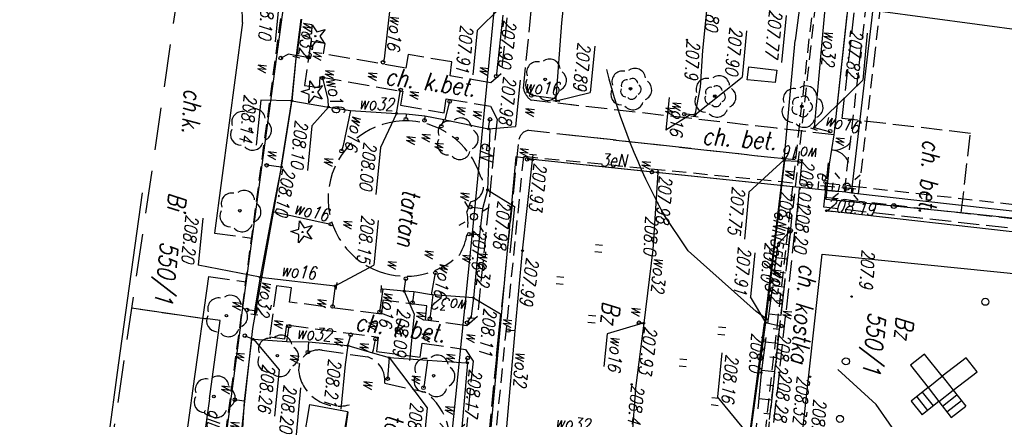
# Model space of a CAD drawing. Extents: x -110 to 11927435, y -6590197 to 5675008.
# Tile 7 of 71: x 11598300 to 11598369, y -1437197 to -1437169. Entities that reach past the tile are written whole.
import ezdxf
from ezdxf.enums import TextEntityAlignment as Align

# ---------------------------------------------------------------- set-up
doc = ezdxf.new("R2010")
doc.units = 0
doc.header["$PDMODE"] = 33
doc.header["$PDSIZE"] = 0.3
for name, pattern in [('1', [0]), ('BGT', [0]), ('BPB', [1.5, 1, -0.5]), ('BUD', [0]), ('KOC', [2, 1.5, -0.5]), ('KOJ', [0]), ('KOU', [1.5, 1, -0.5]), ('OSL', [2, 1, -1]), ('SCH', [0]), ('UBE', [1.5, 1, -0.5]), ('UPE', [0]), ('UPG', [0]), ('UPK', [0]), ('UPW', [0]), ('UXE', [1.5, 1, -0.5]), ('UXT', [1.5, 1, -0.5]), ('WRC', [0]), ('WSD', [3.5, 2.5, -1]), ('WSQ', [3.5, 2.5, -1])]:
    doc.linetypes.add(name, pattern=pattern)
doc.layers.get('0').update_dxf_attribs({"color": 250, "linetype": 'CONTINUOUS', "lineweight": 100})
doc.layers.add('_0', color=7, linetype='CONTINUOUS')
doc.layers.add('OBOP', color=7, linetype='CONTINUOUS', lineweight=13, true_color=0x0a0909)
doc.styles.add('K1_ACAD', font='romans.shx', dxfattribs={"width": 0.8, "oblique": 12})
doc.linetypes.add('BGS', pattern='A,3.75,[45,msgB.shx,S=0.625,R=0,X=0,Y=0],3.75', length=7.5)

# ---------------------------------------------------------------- blocks, each defined once
blk = doc.blocks.new('other_BUJ')
at = {"linetype": 'Continuous'}
blk.add_circle((0, 0), 0.25, dxfattribs=at)
blk = doc.blocks.new('other_WSU')
at = {"linetype": 'Continuous'}
blk.add_circle((0, 0), 0.045, dxfattribs=at)
blk = doc.blocks.new('other_WSP')
at = {"linetype": 'Continuous'}
blk.add_circle((0, 0), 0.045, dxfattribs=at)
blk = doc.blocks.new('other_SLS')
at = {"linetype": 'Continuous'}
blk.add_circle((0, 0), 0.25, dxfattribs=at)
blk = doc.blocks.new('other_LAT')
at = {"linetype": 'Continuous'}
for p, q in [((0, 0.75), (0, 1.25)), ((-1.25, 0), (-0.75, 0)), ((0.75, 0), (1.25, 0)), ((0, -0.75), (0, -1.25))]:
    blk.add_line(p, q, dxfattribs=at)
blk = doc.blocks.new('ARM')
at = {"linetype": 'Continuous'}
blk.add_circle((0, 0), 0.125, dxfattribs=at)
blk = doc.blocks.new('other_UGK')
at = {"linetype": 'Continuous'}
blk.add_circle((0, 0), 0.0625, dxfattribs=at)
blk = doc.blocks.new('other_USW')
at = {"linetype": 'Continuous'}
blk.add_line((0, -0.25), (0, 0.25), dxfattribs=at)
blk = doc.blocks.new('other_UGW')
at = {"linetype": 'Continuous'}
blk.add_circle((0, 0), 0.0625, dxfattribs=at)
blk = doc.blocks.new('other_BGB')
at = {"linetype": 'Continuous'}
for centre, start, end in [((-1.5, 0), 359.99955, 60), ((1.5, 0), 120, 180.00045)]:
    blk.add_arc(centre, 1.5, start, end, dxfattribs=at)
blk = doc.blocks.new('other_DLI')
at = {"linetype": 'Continuous'}
blk.add_circle((0, 0), 0.045, dxfattribs=at)
for centre, start, end in [((0, 0.375), 30.14012, 149.85988), ((-0.357, 0.116), 102.14447, 221.86002), ((0.357, 0.116), 318.13998, 77.85553), ((-0.22, -0.303), 174.14818, 293.85423), ((0.22, -0.303), 246.14577, 5.85182)]:
    blk.add_arc(centre, 0.375, start, end, dxfattribs=at)
blk = doc.blocks.new('other_TRA')
at = {"linetype": 'Continuous'}
for p, q in [((-2.75, 1.37695), (-2.75, 0.87695)), ((-2.25, 1.37695), (-2.25, 0.87695)), ((2.25, 1.37695), (2.25, 0.87695)), ((2.75, 1.37695), (2.75, 0.87695)), ((-0.25, -1.12305), (-0.25, -1.62305)), ((0.25, -1.12305), (0.25, -1.62305))]:
    blk.add_line(p, q, dxfattribs=at)
blk = doc.blocks.new('LAT')
at = {"linetype": 'Continuous'}
for p, q in [((0, 0.75), (0, 1.25)), ((-1.25, 0), (-0.75, 0)), ((0.75, 0), (1.25, 0)), ((0, -0.75), (0, -1.25))]:
    blk.add_line(p, q, dxfattribs=at)
blk = doc.blocks.new('SLS')
at = {"linetype": 'Continuous'}
blk.add_circle((0, 0), 0.25, dxfattribs=at)
blk = doc.blocks.new('UGK')
at = {"linetype": 'Continuous'}
blk.add_circle((0, 0), 0.0625, dxfattribs=at)
blk = doc.blocks.new('USW')
at = {"linetype": 'Continuous'}
blk.add_line((0, -0.25), (0, 0.25), dxfattribs=at)
blk = doc.blocks.new('UGW')
at = {"linetype": 'Continuous'}
blk.add_circle((0, 0), 0.0625, dxfattribs=at)
blk = doc.blocks.new('DLI')
at = {"layer": 'OBOP', "color": 0, "linetype": 'ByBlock', "lineweight": -2}
blk.add_circle((0, 0), 0.09, dxfattribs=at)
for centre, start, end in [((0, 0.75), 30.14713, 149.85287), ((-0.713, 0.232), 102.14713, 221.85287), ((0.713, 0.232), 318.14713, 77.85287), ((-0.441, -0.607), 174.14713, 293.85287), ((0.441, -0.607), 246.14713, 5.85287)]:
    blk.add_arc(centre, 0.75, start, end, dxfattribs=at)
blk = doc.blocks.new('DIG')
at = {"linetype": 'Continuous'}
for p, q in [((-0.78225, -0.26495), (-0.3012, 0.09375)), ((-0.3012, 0.09375), (-0.4937, 0.6621)), ((-0.4937, 0.6621), (-0.0039, 0.31545)), ((-0.0039, 0.31545), (0.4771, 0.67415)), ((0.4771, 0.67415), (0.2988, 0.1012)), ((0.2988, 0.1012), (0.7886, -0.24545)), ((-0.18225, -0.2575), (-0.78225, -0.26495)), ((0.01025, -0.82585), (-0.18225, -0.2575)), ((0.1886, -0.2529), (0.01025, -0.82585)), ((0.7886, -0.24545), (0.1886, -0.2529))]:
    blk.add_line(p, q, dxfattribs=at)
blk.add_circle((0, 0), 0.045, dxfattribs=at)
blk = doc.blocks.new('TRA')
at = {"linetype": 'Continuous'}
for p, q in [((-2.75, 1.37695), (-2.75, 0.87695)), ((-2.25, 1.37695), (-2.25, 0.87695)), ((2.25, 1.37695), (2.25, 0.87695)), ((2.75, 1.37695), (2.75, 0.87695)), ((-0.25, -1.12305), (-0.25, -1.62305)), ((0.25, -1.12305), (0.25, -1.62305))]:
    blk.add_line(p, q, dxfattribs=at)
blk = doc.blocks.new('mdcp Łuszczanowiece')
at = {"layer": '_0'}
for p in [(6591155.95, 5674730.72), (6591156.707, 5674751.321)]:
    blk.add_line(p, (6591159.66, 5674831.72), dxfattribs=at)
at = {"layer": '_0', "linetype": 'KOC'}
for p, q in [((6591172.224, 5674808.849), (6591171.627, 5674769.835)), ((6591172.224, 5674808.849), (6591171.627, 5674769.835)), ((6591165.442, 5674779.607), (6591165.282, 5674770.521)), ((6591165.442, 5674779.607), (6591165.282, 5674770.521)), ((6591171.071, 5674779.512), (6591165.442, 5674779.607)), ((6591165.282, 5674770.521), (6591146.732, 5674770.816)), ((6591165.282, 5674770.521), (6591146.732, 5674770.816)), ((6591166.472, 5674770.06), (6591166.413, 5674765.983)), ((6591166.472, 5674770.06), (6591166.413, 5674765.983)), ((6591171.627, 5674769.835), (6591168.492, 5674769.874)), ((6591171.627, 5674769.835), (6591168.492, 5674769.874)), ((6591168.471, 5674767.981), (6591171.574, 5674767.991)), ((6591168.471, 5674767.981), (6591171.574, 5674767.991)), ((6591168.483, 5674766.02), (6591168.471, 5674767.981)), ((6591168.483, 5674766.02), (6591168.471, 5674767.981)), ((6591171.574, 5674767.991), (6591195.72, 5674767.689)), ((6591171.574, 5674767.991), (6591195.72, 5674767.689)), ((6591166.413, 5674765.983), (6591166.129, 5674748.624)), ((6591166.413, 5674765.983), (6591166.173, 5674751.326)), ((6591168.251, 5674748.622), (6591168.483, 5674766.02)), ((6591168.287, 5674751.327), (6591168.483, 5674766.02)), ((6591165.365, 5674747.991), (6591154.504, 5674748.008)), ((6591184.825, 5674747.953), (6591168.957, 5674748.021)), ((6591205.886, 5674747.943), (6591184.825, 5674747.953)), ((6591154.513, 5674746.347), (6591164.473, 5674746.333)), ((6591164.473, 5674746.333), (6591165.192, 5674745.662)), ((6591166.818, 5674745.8), (6591167.686, 5674746.347)), ((6591167.686, 5674746.347), (6591181.67, 5674746.33)), ((6591181.67, 5674746.33), (6591182.379, 5674745.649)), ((6591184.048, 5674745.709), (6591184.814, 5674746.321)), ((6591184.814, 5674746.321), (6591195.835, 5674746.311)), ((6591165.192, 5674745.662), (6591164.973, 5674742.76)), ((6591166.6, 5674742.648), (6591166.818, 5674745.8)), ((6591182.379, 5674745.649), (6591182.272, 5674742.721)), ((6591183.907, 5674742.64), (6591184.048, 5674745.709)), ((6591173.66, 5674745.05), (6591174.39, 5674744.87)), ((6591186.97, 5674740.29), (6591187.3, 5674743.1)), ((6591163.981, 5674742.798), (6591163.761, 5674739.676)), ((6591164.973, 5674742.76), (6591163.981, 5674742.798)), ((6591167.603, 5674742.599), (6591166.6, 5674742.648)), ((6591167.373, 5674739.487), (6591167.603, 5674742.599)), ((6591181.261, 5674742.709), (6591181.152, 5674739.592)), ((6591182.272, 5674742.721), (6591181.261, 5674742.709)), ((6591184.9, 5674742.591), (6591183.907, 5674742.64)), ((6591184.799, 5674739.494), (6591184.9, 5674742.591)), ((6591163.761, 5674739.676), (6591164.735, 5674739.607)), ((6591164.735, 5674739.607), (6591164.29, 5674733.732)), ((6591165.934, 5674733.671), (6591166.379, 5674739.555)), ((6591166.379, 5674739.555), (6591167.373, 5674739.487)), ((6591181.152, 5674739.592), (6591182.162, 5674739.594)), ((6591182.162, 5674739.594), (6591181.935, 5674733.068)), ((6591183.558, 5674733.035), (6591183.788, 5674739.511)), ((6591183.788, 5674739.511), (6591184.799, 5674739.494)), ((6591185.09, 5674735.67), (6591185.25, 5674738.93)), ((6591192.76, 5674737.75), (6591188.73, 5674737.95)), ((6591163.548, 5674733.781), (6591163.51, 5674732.769)), ((6591164.29, 5674733.732), (6591163.548, 5674733.781)), ((6591166.691, 5674733.703), (6591165.934, 5674733.671)), ((6591166.639, 5674732.629), (6591166.691, 5674733.703)), ((6591163.51, 5674732.769), (6591166.639, 5674732.629)), ((6591180.933, 5674733.096), (6591180.888, 5674732.033)), ((6591181.935, 5674733.068), (6591180.933, 5674733.096)), ((6591184.542, 5674732.976), (6591183.558, 5674733.035)), ((6591184.517, 5674731.904), (6591184.542, 5674732.976)), ((6591180.888, 5674732.033), (6591184.517, 5674731.904)), ((6591177.612, 5674727.325), (6591177.71, 5674729.993)), ((6591180.7, 5674727.211), (6591180.801, 5674729.888))]:
    blk.add_line(p, q, dxfattribs=at)
at = {"layer": '_0', "linetype": 'UPK'}
blk.add_line((6591172.453, 5674808.869), (6591171.858, 5674770.045), dxfattribs=at)
blk.add_line((6591172.453, 5674808.869), (6591171.858, 5674770.045), dxfattribs=at)
at = {"layer": '_0', "linetype": 'KOJ'}
for p, q in [((6591174.941, 5674770.044), (6591175.058, 5674806.896)), ((6591174.941, 5674770.044), (6591175.058, 5674806.896)), ((6591193.588, 5674769.832), (6591174.941, 5674770.044)), ((6591193.588, 5674769.832), (6591174.941, 5674770.044)), ((6591162.648, 5674727.842), (6591177.612, 5674727.325)), ((6591180.7, 5674727.211), (6591188.664, 5674726.87)), ((6591188.664, 5674726.87), (6591198.672, 5674726.484))]:
    blk.add_line(p, q, dxfattribs=at)
at = {"layer": '_0', "linetype": 'UPE'}
for p, q in [((6591170.99, 5674806.055), (6591170.448, 5674771.688)), ((6591170.448, 5674771.688), (6591142.179, 5674772.218)), ((6591170.426, 5674771.256), (6591170.024, 5674771.3)), ((6591170.426, 5674771.256), (6591170.417, 5674769.794)), ((6591170.426, 5674771.256), (6591170.417, 5674769.794)), ((6591170.448, 5674771.688), (6591170.426, 5674771.256)), ((6591170.417, 5674769.794), (6591169.856, 5674769.801)), ((6591170.417, 5674769.794), (6591169.856, 5674769.801)), ((6591170.417, 5674769.794), (6591170.284, 5674749.548)), ((6591170.417, 5674769.794), (6591170.296, 5674751.328)), ((6591170.284, 5674749.548), (6591170.193, 5674747.913)), ((6591170.193, 5674747.913), (6591204.388, 5674748.11)), ((6591156.235, 5674745.388), (6591174.682, 5674745.398)), ((6591174.682, 5674745.398), (6591190.241, 5674745.327))]:
    blk.add_line(p, q, dxfattribs=at)
at = {"layer": '_0', "linetype": 'BGT'}
for p, q in [((6591171.114, 5674783.978), (6591171.071, 5674779.512)), ((6591171.071, 5674779.512), (6591171.066, 5674774.737)), ((6591171.066, 5674774.737), (6591171.061, 5674769.962)), ((6591166.472, 5674770.06), (6591157.976, 5674770.165)), ((6591168.568, 5674769.957), (6591166.472, 5674770.06)), ((6591171.061, 5674769.962), (6591168.568, 5674769.957))]:
    blk.add_line(p, q, dxfattribs=at)
at = {"layer": '_0', "linetype": 'UBE'}
for p, q in [((6591169.948, 5674771.696), (6591170.128, 5674783.151)), ((6591170.948, 5674771.68), (6591171.128, 5674783.136)), ((6591161.034, 5674772.364), (6591151.611, 5674772.541)), ((6591170.457, 5674772.188), (6591161.034, 5674772.364)), ((6591161.016, 5674771.364), (6591151.593, 5674771.541)), ((6591170.438, 5674771.188), (6591161.016, 5674771.364)), ((6591169.917, 5674769.797), (6591169.926, 5674771.259)), ((6591169.927, 5674771.282), (6591169.949, 5674771.713)), ((6591170.479, 5674771.753), (6591170.077, 5674771.797)), ((6591170.917, 5674769.791), (6591170.926, 5674771.253)), ((6591170.925, 5674771.231), (6591170.947, 5674771.662)), ((6591170.372, 5674770.759), (6591169.97, 5674770.802)), ((6591169.862, 5674770.301), (6591170.423, 5674770.294)), ((6591169.85, 5674769.301), (6591170.411, 5674769.294))]:
    blk.add_line(p, q, dxfattribs=at)
at = {"layer": '_0', "linetype": 'BUD'}
for p, q in [((6591182.119, 5674781.715), (6591181.215, 5674780.847)), ((6591183.576, 5674780.165), (6591182.119, 5674781.715)), ((6591181.215, 5674780.847), (6591182.662, 5674779.286)), ((6591182.662, 5674779.286), (6591183.576, 5674780.165)), ((6591184.455, 5674779.241), (6591183.576, 5674780.165)), ((6591182.662, 5674779.286), (6591181.238, 5674777.905)), ((6591183.56, 5674778.392), (6591182.662, 5674779.286)), ((6591183.56, 5674778.392), (6591184.455, 5674779.241)), ((6591182.107, 5674777), (6591183.56, 5674778.392)), ((6591181.238, 5674777.905), (6591182.107, 5674777)), ((6591162.3, 5674763.62), (6591162.33, 5674765.6)), ((6591162.3, 5674763.62), (6591162.33, 5674765.6)), ((6591162.33, 5674765.6), (6591163.22, 5674765.59)), ((6591162.33, 5674765.6), (6591163.22, 5674765.59)), ((6591163.22, 5674765.59), (6591163.21, 5674763.61)), ((6591163.22, 5674765.59), (6591163.21, 5674763.61)), ((6591163.21, 5674763.61), (6591162.3, 5674763.62)), ((6591163.21, 5674763.61), (6591162.3, 5674763.62))]:
    blk.add_line(p, q, dxfattribs=at)
at = {"layer": '_0', "linetype": 'SCH'}
for p, q in [((6591183.576, 5674780.165), (6591184.608, 5674781.146)), ((6591185.504, 5674780.204), (6591184.608, 5674781.146)), ((6591184.779, 5674779.514), (6591183.883, 5674780.457)), ((6591185.142, 5674779.859), (6591184.245, 5674780.802)), ((6591184.472, 5674779.222), (6591185.504, 5674780.204)), ((6591183.935, 5674778.005), (6591184.82, 5674778.863)), ((6591184.445, 5674779.25), (6591185.516, 5674778.145)), ((6591183.56, 5674778.392), (6591184.631, 5674777.287)), ((6591184.283, 5674777.646), (6591185.168, 5674778.504)), ((6591184.631, 5674777.287), (6591185.516, 5674778.145))]:
    blk.add_line(p, q, dxfattribs=at)
at = {"layer": '_0', "linetype": 'BGS'}
for p, q in [((6591171.071, 5674779.512), (6591171.061, 5674769.962)), ((6591166.472, 5674770.06), (6591140.985, 5674770.376)), ((6591168.568, 5674769.957), (6591166.472, 5674770.06)), ((6591171.061, 5674769.962), (6591168.568, 5674769.957)), ((6591183.695, 5674729.778), (6591156.385, 5674730.8)), ((6591183.695, 5674729.778), (6591208.91, 5674728.99))]:
    blk.add_line(p, q, dxfattribs=at)
at = {"layer": '_0', "linetype": 'WRC'}
for p, q in [((6591189.498, 5674778.643), (6591185.108, 5674774.852)), ((6591185.108, 5674774.852), (6591182.907, 5674771.926)), ((6591179.922, 5674766.724), (6591179.408, 5674765.829)), ((6591179.408, 5674765.829), (6591175.618, 5674760.638)), ((6591175.618, 5674760.638), (6591173.167, 5674758.628))]:
    blk.add_line(p, q, dxfattribs=at)
at = {"layer": '_0', "linetype": 'UXE'}
for p, q in [((6591170.109, 5674748.47), (6591170.125, 5674771.994)), ((6591138.925, 5674767.938), (6591204.395, 5674767.041)), ((6591138.925, 5674767.938), (6591204.395, 5674767.041)), ((6591204.146, 5674748.39), (6591170.109, 5674748.47))]:
    blk.add_line(p, q, dxfattribs=at)
at = {"layer": '_0', "linetype": 'Continuous'}
for p, q in [((6591159.125, 5674771.698), (6591162.447, 5674771.698)), ((6591166.09, 5674768.63), (6591162.447, 5674771.698)), ((6591166.09, 5674768.63), (6591162.447, 5674771.698)), ((6591168.58, 5674766.74), (6591171.085, 5674764.494)), ((6591168.58, 5674766.74), (6591171.085, 5674764.494)), ((6591180.12, 5674766.56), (6591178.416, 5674765.329)), ((6591180.12, 5674766.56), (6591178.416, 5674765.329)), ((6591188.55, 5674766.61), (6591185.663, 5674763.698)), ((6591188.55, 5674766.61), (6591185.663, 5674763.698)), ((6591158.433, 5674765.886), (6591161.756, 5674765.886)), ((6591158.433, 5674765.886), (6591161.756, 5674765.886)), ((6591175.289, 5674765.329), (6591178.416, 5674765.329)), ((6591175.289, 5674765.329), (6591178.416, 5674765.329)), ((6591171.085, 5674764.494), (6591174.407, 5674764.494)), ((6591171.085, 5674764.494), (6591174.407, 5674764.494)), ((6591182.537, 5674763.698), (6591185.663, 5674763.698)), ((6591182.537, 5674763.698), (6591185.663, 5674763.698)), ((6591159.779, 5674763.222), (6591163.069, 5674763.222)), ((6591159.779, 5674763.222), (6591163.069, 5674763.222)), ((6591166.03, 5674760.18), (6591163.069, 5674763.222)), ((6591166.03, 5674760.18), (6591163.069, 5674763.222)), ((6591166.052, 5674759.851), (6591167.315, 5674758.246)), ((6591166.052, 5674759.851), (6591167.315, 5674758.246)), ((6591165.002, 5674758.246), (6591167.315, 5674758.246)), ((6591165.002, 5674758.246), (6591167.315, 5674758.246)), ((6591181.019, 5674757.886), (6591181.993, 5674755.522)), ((6591181.019, 5674757.886), (6591181.993, 5674755.522)), ((6591181.993, 5674755.522), (6591184.306, 5674755.522)), ((6591181.993, 5674755.522), (6591184.306, 5674755.522)), ((6591161.902, 5674752.692), (6591165.191, 5674752.692)), ((6591165.99, 5674750.37), (6591165.191, 5674752.692)), ((6591164.783, 5674747.699), (6591168.073, 5674747.699)), ((6591168.43, 5674745.81), (6591168.073, 5674747.699)), ((6591172.71, 5674746.17), (6591173.685, 5674748.165)), ((6591173.685, 5674748.165), (6591176.974, 5674748.165)), ((6591180.37, 5674745.91), (6591181.313, 5674747.916)), ((6591181.313, 5674747.916), (6591184.309, 5674747.916)), ((6591159.85, 5674745.79), (6591161.61, 5674744.346)), ((6591161.61, 5674744.346), (6591164.736, 5674744.346)), ((6591185.15, 5674740.43), (6591188.417, 5674743.434)), ((6591188.417, 5674743.434), (6591191.577, 5674743.434)), ((6591180.39, 5674741.01), (6591181.924, 5674741.871)), ((6591181.924, 5674741.871), (6591185.214, 5674741.871)), ((6591167.97, 5674739.27), (6591170.481, 5674738.376)), ((6591175.612, 5674738.722), (6591178.771, 5674738.722)), ((6591180.49, 5674736.15), (6591178.771, 5674738.722)), ((6591170.481, 5674738.376), (6591173.804, 5674738.376)), ((6591184.59, 5674737.44), (6591185.927, 5674737.387)), ((6591185.927, 5674737.387), (6591189.087, 5674737.387)), ((6591167.99, 5674734.45), (6591169.425, 5674733.416)), ((6591187.884, 5674734.429), (6591191.206, 5674734.429)), ((6591169.425, 5674733.416), (6591172.585, 5674733.416)), ((6591184.79, 5674730.78), (6591186.754, 5674732.787)), ((6591186.754, 5674732.787), (6591190.044, 5674732.787)), ((6591167.8, 5674731.85), (6591167.966, 5674729.657)), ((6591180.4, 5674730.84), (6591179.966, 5674726.405)), ((6591160.614, 5674730.268), (6591163.774, 5674730.268)), ((6591167.966, 5674729.657), (6591171.158, 5674729.657)), ((6591176.643, 5674726.405), (6591179.966, 5674726.405))]:
    blk.add_line(p, q, dxfattribs=at)
at = {"layer": '_0', "linetype": 'OSL'}
for p, q in [((6591170.417, 5674769.794), (6591170.426, 5674771.256)), ((6591169.856, 5674769.801), (6591170.417, 5674769.794)), ((6591183.685, 5674727.217), (6591183.525, 5674723.636)), ((6591183.525, 5674723.636), (6591183.453, 5674722.034))]:
    blk.add_line(p, q, dxfattribs=at)
at = {"layer": '_0', "linetype": 'UPW'}
for p, q in [((6591166.09, 5674768.63), (6591166.28, 5674769.7)), ((6591166.09, 5674768.63), (6591166.28, 5674769.7)), ((6591166.28, 5674769.7), (6591166.25, 5674769.77)), ((6591166.28, 5674769.7), (6591166.25, 5674769.77)), ((6591156.23, 5674768.55), (6591166.09, 5674768.63)), ((6591156.23, 5674768.55), (6591166.09, 5674768.63)), ((6591166.09, 5674768.63), (6591166.21, 5674768.6)), ((6591166.09, 5674768.63), (6591166.21, 5674768.6)), ((6591168.58, 5674767.67), (6591168.58, 5674767.83)), ((6591168.58, 5674767.67), (6591168.58, 5674767.83)), ((6591168.61, 5674766.79), (6591168.58, 5674767.67)), ((6591168.61, 5674766.79), (6591168.58, 5674767.67)), ((6591180.12, 5674766.56), (6591180.25, 5674767.56)), ((6591180.12, 5674766.56), (6591180.25, 5674767.56)), ((6591180.25, 5674767.56), (6591180.25, 5674767.68)), ((6591180.25, 5674767.56), (6591180.25, 5674767.68)), ((6591153.36, 5674766.91), (6591160.14, 5674766.7)), ((6591153.36, 5674766.91), (6591160.14, 5674766.7)), ((6591168.58, 5674766.74), (6591160.14, 5674766.7)), ((6591168.58, 5674766.74), (6591160.14, 5674766.7)), ((6591168.61, 5674766.79), (6591168.5, 5674766.83)), ((6591168.61, 5674766.79), (6591168.5, 5674766.83)), ((6591168.58, 5674766.74), (6591180.16, 5674766.49)), ((6591168.58, 5674766.74), (6591180.16, 5674766.49)), ((6591180.12, 5674766.56), (6591168.61, 5674766.79)), ((6591180.12, 5674766.56), (6591168.61, 5674766.79)), ((6591188.79, 5674766.23), (6591180.12, 5674766.56)), ((6591188.79, 5674766.23), (6591180.12, 5674766.56)), ((6591189.27, 5674766.16), (6591180.16, 5674766.49)), ((6591189.27, 5674766.16), (6591180.16, 5674766.49)), ((6591156.65, 5674760.29), (6591161.46, 5674760.27)), ((6591156.65, 5674760.29), (6591161.46, 5674760.27)), ((6591161.46, 5674760.27), (6591164.06, 5674760.36)), ((6591161.46, 5674760.27), (6591164.06, 5674760.36)), ((6591164.06, 5674760.36), (6591166.03, 5674760.18)), ((6591164.06, 5674760.36), (6591166.03, 5674760.18)), ((6591166.03, 5674760.18), (6591166.14, 5674760.16)), ((6591166.03, 5674760.18), (6591166.06, 5674759.43)), ((6591166.03, 5674760.18), (6591166.14, 5674760.16)), ((6591166.03, 5674760.18), (6591166.06, 5674759.43)), ((6591170.32, 5674757.97), (6591175.75, 5674758.16)), ((6591170.32, 5674757.97), (6591175.75, 5674758.16)), ((6591175.75, 5674758.16), (6591181, 5674758.02)), ((6591175.75, 5674758.16), (6591181, 5674758.02)), ((6591170.12, 5674757.96), (6591170.32, 5674757.97)), ((6591170.12, 5674757.96), (6591170.32, 5674757.97)), ((6591170.32, 5674757.97), (6591170.34, 5674757.56)), ((6591170.32, 5674757.97), (6591170.34, 5674757.56)), ((6591181, 5674758.02), (6591180.99, 5674757.68)), ((6591181, 5674758.02), (6591180.99, 5674757.68)), ((6591181, 5674758.02), (6591185.6, 5674757.88)), ((6591181, 5674758.02), (6591185.6, 5674757.88)), ((6591185.6, 5674757.88), (6591189.15, 5674757.97)), ((6591185.6, 5674757.88), (6591189.15, 5674757.97)), ((6591156.17, 5674750.24), (6591160.5, 5674750.21)), ((6591160.5, 5674750.21), (6591165.85, 5674750.33)), ((6591165.85, 5674750.33), (6591165.8, 5674748.77)), ((6591165.85, 5674750.33), (6591165.99, 5674750.37)), ((6591170.31, 5674749.12), (6591169.91, 5674749.11)), ((6591170.31, 5674749.12), (6591170.3, 5674748.73)), ((6591176.74, 5674749.03), (6591170.31, 5674749.12)), ((6591182.4, 5674749.06), (6591176.74, 5674749.03)), ((6591189.2, 5674749.15), (6591182.4, 5674749.06)), ((6591182.4, 5674749.06), (6591182.43, 5674748.6)), ((6591165.8, 5674748.77), (6591165.79, 5674748.59)), ((6591160.36, 5674746.03), (6591164.51, 5674746)), ((6591164.51, 5674746), (6591164.68, 5674745.99)), ((6591168.43, 5674745.81), (6591167.75, 5674745.85)), ((6591168.1, 5674742.72), (6591168.43, 5674745.81)), ((6591168.43, 5674745.81), (6591168.44, 5674745.91)), ((6591168.44, 5674745.91), (6591172.71, 5674746.17)), ((6591172.71, 5674746.17), (6591174.07, 5674745.94)), ((6591174.07, 5674745.94), (6591174.03, 5674745.09)), ((6591174.07, 5674745.94), (6591175.93, 5674745.92)), ((6591175.93, 5674745.92), (6591175.94, 5674745.19)), ((6591175.93, 5674745.92), (6591180.37, 5674745.91)), ((6591180.37, 5674745.91), (6591180.44, 5674743.06)), ((6591180.37, 5674745.91), (6591181.68, 5674745.89)), ((6591181.68, 5674745.89), (6591181.81, 5674745.89)), ((6591181.68, 5674745.89), (6591182.16, 5674745.64)), ((6591184.98, 5674745.85), (6591184.64, 5674745.92)), ((6591184.98, 5674745.95), (6591189.56, 5674746)), ((6591184.98, 5674745.85), (6591184.98, 5674745.95)), ((6591185.06, 5674743.13), (6591184.98, 5674745.85)), ((6591168.1, 5674742.72), (6591166.77, 5674742.91)), ((6591180.45, 5674742.96), (6591178.89, 5674743.08)), ((6591180.45, 5674742.96), (6591180.37, 5674741.69)), ((6591180.44, 5674743.06), (6591180.45, 5674742.96)), ((6591180.44, 5674743.06), (6591182.14, 5674743)), ((6591185.15, 5674740.43), (6591185.06, 5674743.13)), ((6591185.06, 5674743.13), (6591186.82, 5674743.07)), ((6591186.82, 5674743.07), (6591187.03, 5674743.03)), ((6591167.94, 5674741.27), (6591168.07, 5674742.62)), ((6591168.07, 5674742.62), (6591168.1, 5674742.72)), ((6591168.07, 5674742.62), (6591168.56, 5674742.49)), ((6591180.37, 5674741.69), (6591181.14, 5674741.68)), ((6591180.37, 5674741.69), (6591180.39, 5674741.01)), ((6591167.94, 5674739.95), (6591167.94, 5674741.27)), ((6591167.94, 5674741.27), (6591168.27, 5674741.27)), ((6591180.39, 5674741.01), (6591179.5, 5674741.05)), ((6591180.39, 5674741.01), (6591180.4, 5674739.5)), ((6591184.92, 5674739.22), (6591185.15, 5674740.43)), ((6591185.15, 5674740.43), (6591186.64, 5674740.46)), ((6591167.97, 5674739.27), (6591166.3, 5674739.39)), ((6591167.94, 5674739.95), (6591168.31, 5674739.96)), ((6591167.97, 5674739.27), (6591167.94, 5674739.95)), ((6591180.4, 5674739.5), (6591180.4, 5674739.38)), ((6591180.4, 5674739.5), (6591182.02, 5674739.43)), ((6591168.08, 5674736.03), (6591167.97, 5674739.27)), ((6591184.71, 5674739.28), (6591183.95, 5674739.34)), ((6591184.59, 5674737.44), (6591184.92, 5674739.22)), ((6591184.92, 5674739.22), (6591184.71, 5674739.28)), ((6591160.23, 5674738.09), (6591164.24, 5674738.02)), ((6591164.24, 5674738.02), (6591164.48, 5674737.97)), ((6591184.59, 5674737.44), (6591183.81, 5674737.57)), ((6591184.6, 5674734.66), (6591184.59, 5674737.44)), ((6591167.99, 5674734.45), (6591168.08, 5674736.03)), ((6591168.08, 5674736.03), (6591170.58, 5674735.75)), ((6591180.4, 5674730.84), (6591180.49, 5674736.15)), ((6591180.49, 5674736.15), (6591180.49, 5674736.25)), ((6591180.49, 5674736.15), (6591181.95, 5674736.11)), ((6591170.58, 5674735.75), (6591170.99, 5674735.67)), ((6591176.1, 5674734.64), (6591176.19, 5674735.41)), ((6591175.71, 5674731.25), (6591176.1, 5674734.64)), ((6591184.6, 5674734.66), (6591185.32, 5674734.69)), ((6591184.73, 5674733.15), (6591184.6, 5674734.66)), ((6591167.46, 5674734.37), (6591165.99, 5674733.85)), ((6591167.99, 5674734.45), (6591167.46, 5674734.37)), ((6591167.8, 5674731.85), (6591167.99, 5674734.45)), ((6591184.73, 5674733.15), (6591183.63, 5674733.2)), ((6591184.79, 5674730.78), (6591184.73, 5674733.15)), ((6591164.56, 5674731.88), (6591164.64, 5674732.73)), ((6591162.01, 5674731.97), (6591164.56, 5674731.88)), ((6591164.79, 5674731.85), (6591162.02, 5674731.93)), ((6591162.03, 5674731.91), (6591164.81, 5674731.83)), ((6591164.56, 5674731.88), (6591164.62, 5674731.88)), ((6591164.62, 5674731.88), (6591164.56, 5674731.29)), ((6591164.62, 5674731.88), (6591164.7, 5674731.86)), ((6591168.05, 5674731.85), (6591164.79, 5674731.85)), ((6591164.81, 5674731.83), (6591167.8, 5674731.85)), ((6591168.05, 5674731.85), (6591167.8, 5674731.85)), ((6591172.53, 5674731.54), (6591167.8, 5674731.85)), ((6591172.52, 5674731.57), (6591168.05, 5674731.85)), ((6591164.56, 5674731.29), (6591164.88, 5674730.77)), ((6591172.53, 5674731.54), (6591172.5, 5674730.52)), ((6591175.63, 5674731.34), (6591172.52, 5674731.57)), ((6591172.53, 5674731.54), (6591175.71, 5674731.25)), ((6591184.03, 5674730.66), (6591175.63, 5674731.34)), ((6591175.71, 5674731.25), (6591180.4, 5674730.84)), ((6591180.4, 5674730.84), (6591182.78, 5674730.66)), ((6591182.78, 5674730.66), (6591183.04, 5674730.68)), ((6591182.78, 5674730.66), (6591182.78, 5674730.14)), ((6591189.22, 5674730.6), (6591184.03, 5674730.66)), ((6591184.6, 5674730.16), (6591184.79, 5674730.78)), ((6591184.79, 5674730.78), (6591184.82, 5674730.66)), ((6591184.82, 5674730.66), (6591189.19, 5674730.56)), ((6591189.19, 5674730.56), (6591189.16, 5674729.9)), ((6591189.19, 5674730.56), (6591191.87, 5674730.66)), ((6591191.72, 5674730.59), (6591189.22, 5674730.6))]:
    blk.add_line(p, q, dxfattribs=at)
at = {"layer": '_0', "linetype": 'UXT'}
blk.add_line((6591204.877, 5674767.251), (6591139.127, 5674768.136), dxfattribs=at)
blk.add_line((6591204.877, 5674767.251), (6591139.127, 5674768.136), dxfattribs=at)
at = {"layer": '_0', "linetype": 'WSQ'}
for p, q in [((6591173.51, 5674767.66), (6591183.55, 5674767.52)), ((6591183.55, 5674767.52), (6591195.94, 5674767.43))]:
    blk.add_line(p, q, dxfattribs=at)
at = {"layer": '_0', "linetype": '1'}
for p, q in [((6591173.51, 5674767.66), (6591174.48, 5674766.89)), ((6591174.51, 5674767.646), (6591174.505, 5674767.268)), ((6591175.51, 5674767.632), (6591175.499, 5674766.859)), ((6591176.51, 5674767.618), (6591176.504, 5674767.223)), ((6591177.51, 5674767.604), (6591177.498, 5674766.798)), ((6591178.51, 5674767.59), (6591178.504, 5674767.179)), ((6591179.509, 5674767.576), (6591179.498, 5674766.737)), ((6591180.509, 5674767.562), (6591180.503, 5674767.134)), ((6591181.509, 5674767.548), (6591181.497, 5674766.676)), ((6591182.509, 5674767.535), (6591182.503, 5674767.09)), ((6591183.509, 5674767.521), (6591183.496, 5674766.615)), ((6591184.509, 5674767.513), (6591184.506, 5674767.063)), ((6591185.509, 5674767.506), (6591185.503, 5674766.617)), ((6591186.509, 5674767.499), (6591186.506, 5674767.06)), ((6591188.98, 5674735.19), (6591189.21, 5674737.86)), ((6591189.21, 5674737.86), (6591193.47, 5674737.61)), ((6591193.3, 5674734.87), (6591188.98, 5674735.19)), ((6591175.29, 5674721.98), (6591187.53, 5674721.49)), ((6591187.53, 5674721.49), (6591199.22, 5674721.04))]:
    blk.add_line(p, q, dxfattribs=at)
at = {"layer": '_0', "linetype": 'WSD'}
for p, q in [((6591183.66, 5674766.61), (6591174.48, 5674766.89)), ((6591196.72, 5674766.66), (6591183.66, 5674766.61))]:
    blk.add_line(p, q, dxfattribs=at)
at = {"layer": '_0', "linetype": 'KOU'}
blk.add_line((6591209.59, 5674728.87), (6591155.95, 5674730.72), dxfattribs=at)
at = {"layer": '_0', "linetype": 'UPG'}
for p, q in [((6591183.705, 5674728.327), (6591183.682, 5674727.445)), ((6591189.281, 5674728.109), (6591183.705, 5674728.327)), ((6591189.281, 5674728.109), (6591192.272, 5674727.993)), ((6591183.685, 5674727.217), (6591183.519, 5674723.504)), ((6591183.682, 5674727.445), (6591183.685, 5674727.217)), ((6591183.519, 5674723.504), (6591183.453, 5674722.034))]:
    blk.add_line(p, q, dxfattribs=at)
at = {"layer": '_0', "linetype": 'BPB', "ltscale": 3}
blk.add_lwpolyline([(6591165.185, 5674987.457), (6591158.691, 5674859.807), (6591109.553, 5674863.045), (6591110.755, 5674725.53), (6591237.72, 5674719.424), (6591252.958, 5674983.187)], close=True, dxfattribs=at)
at = {"layer": '_0', "linetype": 'BGT'}
blk.add_circle((6591171.066, 5674774.737), 0.17, dxfattribs=at)
at = {"layer": '_0', "linetype": '1'}
blk.add_arc((6591148.166, 5674795.55), 44.59, 290.0623, 304.10271, dxfattribs=at)
at = {"layer": '_0', "linetype": 'KOC'}
for centre, radius, start, end in [((6591165.008, 5674749.2), 1.26, 286.43376, 332.79051), ((6591169.05, 5674748.845), 0.829, 195.573, 263.58524), ((6591172.572, 5674744.743), 1.131, 15.73251, 133.0287), ((6591173.925, 5674740.481), 5.515, 112.66124, 187.72207), ((6591175.626, 5674740.653), 4.394, 65.76136, 106.33533), ((6591190.922, 5674741.117), 4.13, 66.02746, 151.29588), ((6591173.894, 5674740.502), 5.458, 345.5532, 49.62705), ((6591186.947, 5674738.552), 1.738, 89.23382, 167.43286), ((6591173.879, 5674740.502), 5.473, 188.00039, 345.59258), ((6591186.077, 5674736.936), 2.84, 283.90898, 20.9127), ((6591186.511, 5674735.581), 1.423, 176.42961, 280.09072)]:
    blk.add_arc(centre, radius, start, end, dxfattribs=at)
at = {"layer": '_0', "linetype": 'KOJ'}
blk.add_arc((6591162.87, 5674722.522), 5.325, 92.38823, 171.84385, dxfattribs=at)
at = {"layer": '_0', "linetype": '1'}
blk.add_point((6591173.51, 5674767.66), dxfattribs=at)
at = {"layer": '_0'}
for name, p, rotation in [('other_BUJ', (6591177.151, 5674781.808), 2.394654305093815), ('other_LAT', (6591170.024, 5674771.3), 315.2975115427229), ('LAT', (6591170.024, 5674771.3), 315.2975115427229), ('other_BUJ', (6591182.288, 5674772.443), 2.394162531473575), ('other_BUJ', (6591186.362, 5674772.423), 2.394381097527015), ('other_WSP', (6591177.705, 5674772.401), 2.393971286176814), ('other_BGB', (6591167.556, 5674770.007), 359.4479596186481), ('other_SLS', (6591170.024, 5674771.3), 2.393670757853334), ('ARM', (6591169.856, 5674769.801), 2.393534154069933), ('ARM', (6591169.856, 5674769.801), 2.393534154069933), ('other_UGK', (6591171.858, 5674770.045), 2.393588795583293), ('UGK', (6591171.858, 5674770.045), 2.393588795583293), ('other_USW', (6591166.21, 5674768.6), 347.0712450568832), ('USW', (6591166.21, 5674768.6), 347.0712450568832), ('other_USW', (6591166.14, 5674760.16), 356.6207391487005), ('USW', (6591166.14, 5674760.16), 356.6207391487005), ('other_WSP', (6591160.825, 5674759.113), 2.392632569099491), ('other_USW', (6591170.12, 5674757.96), 1.692756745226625), ('USW', (6591170.12, 5674757.96), 1.692756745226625), ('other_WSP', (6591173.167, 5674758.628), 2.392605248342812), ('other_WSP', (6591185.372, 5674757.593), 2.393042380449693), ('USW', (6591165.99, 5674750.37), 0.03654515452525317), ('USW', (6591169.91, 5674749.11), 0.5465143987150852), ('LAT', (6591174.682, 5674745.398), 306.1057776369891), ('LAT', (6591190.241, 5674745.327), 317.1339103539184), ('SLS', (6591174.682, 5674745.398), 2.391485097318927), ('USW', (6591181.81, 5674745.89), 0.7991221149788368), ('DLI', (6591169.319, 5674743.672), 2.391348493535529), ('DLI', (6591186.116, 5674743.663), 2.391922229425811), ('USW', (6591180.4, 5674739.38), 270.9224828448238), ('USW', (6591180.49, 5674736.25), 88.31220493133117), ('DIG', (6591167.043, 5674733.257), 2.390829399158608), ('DIG', (6591176.933, 5674733.489), 2.390802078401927), ('DLI', (6591185.78, 5674732.577), 2.39121188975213), ('DIG', (6591163.108, 5674733.042), 2.390938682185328), ('USW', (6591164.7, 5674731.86), 353.6598077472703), ('USW', (6591183.04, 5674730.68), 358.0841411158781)]:
    blk.add_blockref(name, p, dxfattribs=dict(at, rotation=rotation))
at = {"layer": '_0', "color": 253}
for name, p, rotation in [('other_BUJ', (6591177.151, 5674781.808), 2.394654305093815), ('other_LAT', (6591170.024, 5674771.3), 315.2975115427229), ('other_BUJ', (6591182.288, 5674772.443), 2.394162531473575), ('other_BUJ', (6591186.362, 5674772.423), 2.394381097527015), ('other_WSP', (6591177.705, 5674772.401), 2.393971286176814), ('other_BGB', (6591167.556, 5674770.007), 359.4479596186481), ('other_SLS', (6591170.024, 5674771.3), 2.393670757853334), ('ARM', (6591169.856, 5674769.801), 2.393534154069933), ('other_UGK', (6591171.858, 5674770.045), 2.393588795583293), ('other_USW', (6591166.21, 5674768.6), 347.0712450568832), ('other_USW', (6591166.14, 5674760.16), 356.6207391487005), ('other_WSP', (6591160.825, 5674759.113), 2.392632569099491), ('other_USW', (6591170.12, 5674757.96), 1.692756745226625), ('other_WSP', (6591173.167, 5674758.628), 2.392605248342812), ('other_WSP', (6591185.372, 5674757.593), 2.393042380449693)]:
    blk.add_blockref(name, p, dxfattribs=dict(at, rotation=rotation))
at = {"layer": '_0'}
for name, p in [('ARM', (6591166.25, 5674769.77)), ('ARM', (6591166.25, 5674769.77)), ('other_WSU', (6591183.61, 5674770.04)), ('DLI', (6591164.7, 5674767.61)), ('other_UGW', (6591166.09, 5674768.63)), ('UGW', (6591166.09, 5674768.63)), ('other_DLI', (6591164.7, 5674767.61)), ('other_WSU', (6591168.471, 5674767.981)), ('ARM', (6591168.58, 5674767.83)), ('ARM', (6591168.58, 5674767.83)), ('other_WSU', (6591171.6, 5674768.02)), ('ARM', (6591180.25, 5674767.68)), ('ARM', (6591180.25, 5674767.68)), ('other_WSU', (6591183.52, 5674767.85)), ('other_WSP', (6591173.51, 5674767.66)), ('other_UGW', (6591168.58, 5674766.74)), ('UGW', (6591168.58, 5674766.74)), ('other_WSP', (6591174.48, 5674766.89)), ('other_UGW', (6591180.12, 5674766.56)), ('UGW', (6591180.12, 5674766.56)), ('other_WSP', (6591183.66, 5674766.61)), ('other_TRA', (6591183.519, 5674762.418)), ('TRA', (6591183.519, 5674762.418)), ('DLI', (6591164.58, 5674761.44)), ('other_DLI', (6591164.58, 5674761.44)), ('other_UGW', (6591166.03, 5674760.18)), ('UGW', (6591166.03, 5674760.18)), ('ARM', (6591166.06, 5674759.43)), ('ARM', (6591166.06, 5674759.43)), ('other_UGW', (6591181, 5674758.02)), ('UGW', (6591181, 5674758.02)), ('ARM', (6591170.34, 5674757.56)), ('ARM', (6591170.34, 5674757.56)), ('other_UGW', (6591170.32, 5674757.97)), ('UGW', (6591170.32, 5674757.97)), ('ARM', (6591180.99, 5674757.68)), ('ARM', (6591180.99, 5674757.68)), ('DLI', (6591164.64, 5674755.49)), ('other_DLI', (6591164.64, 5674755.49)), ('TRA', (6591178.577, 5674753.232)), ('DLI', (6591164.57, 5674749.45)), ('UGW', (6591165.99, 5674750.37)), ('UGW', (6591170.31, 5674749.12)), ('UGW', (6591176.74, 5674749.03)), ('ARM', (6591165.79, 5674748.59)), ('ARM', (6591170.3, 5674748.73)), ('ARM', (6591182.43, 5674748.6)), ('ARM', (6591164.68, 5674745.99)), ('ARM', (6591167.75, 5674745.85)), ('UGW', (6591168.43, 5674745.81)), ('UGW', (6591172.71, 5674746.17)), ('UGW', (6591180.37, 5674745.91)), ('ARM', (6591182.16, 5674745.64)), ('ARM', (6591184.64, 5674745.92)), ('UGW', (6591184.98, 5674745.95)), ('ARM', (6591174.03, 5674745.09)), ('ARM', (6591175.94, 5674745.19)), ('ARM', (6591166.77, 5674742.91)), ('ARM', (6591178.89, 5674743.08)), ('ARM', (6591182.14, 5674743)), ('ARM', (6591187.03, 5674743.03)), ('ARM', (6591168.56, 5674742.49)), ('ARM', (6591181.14, 5674741.68)), ('ARM', (6591168.27, 5674741.27)), ('ARM', (6591179.5, 5674741.05)), ('UGW', (6591180.39, 5674741.01)), ('ARM', (6591168.31, 5674739.96)), ('UGW', (6591185.15, 5674740.43)), ('ARM', (6591186.64, 5674740.46)), ('ARM', (6591166.3, 5674739.39)), ('ARM', (6591182.02, 5674739.43)), ('ARM', (6591183.95, 5674739.34)), ('UGW', (6591167.97, 5674739.27)), ('ARM', (6591164.48, 5674737.97)), ('ARM', (6591183.81, 5674737.57)), ('UGW', (6591184.59, 5674737.44)), ('UGW', (6591180.49, 5674736.15)), ('ARM', (6591181.95, 5674736.11)), ('ARM', (6591170.99, 5674735.67)), ('ARM', (6591176.19, 5674735.41)), ('UGW', (6591167.99, 5674734.45)), ('ARM', (6591185.32, 5674734.69)), ('ARM', (6591165.99, 5674733.85)), ('ARM', (6591183.63, 5674733.2)), ('ARM', (6591164.64, 5674732.73)), ('UGW', (6591167.8, 5674731.85)), ('UGW', (6591172.52, 5674731.57)), ('ARM', (6591164.88, 5674730.77)), ('DLI', (6591170.08, 5674729.13)), ('ARM', (6591172.5, 5674730.52)), ('DLI', (6591175.87, 5674728.95)), ('UGW', (6591180.4, 5674730.84)), ('UGW', (6591184.79, 5674730.78)), ('DLI', (6591183.32, 5674728.73)), ('ARM', (6591182.78, 5674730.14)), ('ARM', (6591184.6, 5674730.16)), ('DLI', (6591189.08, 5674728.41)), ('ARM', (6591189.16, 5674729.9))]:
    blk.add_blockref(name, p, dxfattribs=at)
at = {"layer": '_0', "color": 253}
for name, p in [('ARM', (6591166.25, 5674769.77)), ('other_WSU', (6591183.61, 5674770.04)), ('other_UGW', (6591166.09, 5674768.63)), ('other_DLI', (6591164.7, 5674767.61)), ('other_WSU', (6591168.471, 5674767.981)), ('ARM', (6591168.58, 5674767.83)), ('other_WSU', (6591171.6, 5674768.02)), ('ARM', (6591180.25, 5674767.68)), ('other_WSU', (6591183.52, 5674767.85)), ('other_WSP', (6591173.51, 5674767.66)), ('other_UGW', (6591168.58, 5674766.74)), ('other_WSP', (6591174.48, 5674766.89)), ('other_UGW', (6591180.12, 5674766.56)), ('other_WSP', (6591183.66, 5674766.61)), ('other_TRA', (6591183.519, 5674762.418)), ('other_DLI', (6591164.58, 5674761.44)), ('other_UGW', (6591166.03, 5674760.18)), ('ARM', (6591166.06, 5674759.43)), ('other_UGW', (6591181, 5674758.02)), ('ARM', (6591170.34, 5674757.56)), ('other_UGW', (6591170.32, 5674757.97)), ('ARM', (6591180.99, 5674757.68)), ('other_DLI', (6591164.64, 5674755.49))]:
    blk.add_blockref(name, p, dxfattribs=at)
at = {"layer": '_0', "style": 'K1_ACAD', "oblique": 12, "width": 0.8}
for s, rotation, p in [('ch. bet.', 2.39411, (6591168.76, 5674777.06)), ('ch. kostka', 0.53132, (6591179.229, 5674769.19)), ('ch. bet.', 91.29025, (6591167.372, 5674763.465)), ('ch. bet.', 91.29025, (6591167.372, 5674763.465)), ('ch. k.bet.', 87.7974, (6591165.526, 5674741.448)), ('ch. k.bet.', 87.7974, (6591182.965, 5674741.016)), ('tartan', 359.19307, (6591175.227, 5674740.846)), ('tartan', 359.19307, (6591191.119, 5674741.222))]:
    blk.add_text(s, height=1.25, rotation=rotation, dxfattribs=at).set_placement(p, align=Align.MIDDLE)
for s, height, p in [('Bz', 1.25, (6591178.732, 5674776.926)), ('550/1', 1.25, (6591178.641, 5674774.941)), ('207.75', 0.9, (6591170.763, 5674764.194)), ('Bz', 1.25, (6591179.688, 5674756.253)), ('Bi', 1.25, (6591175.051, 5674725.112)), ('550/1', 1.25, (6591178.544, 5674724.874))]:
    blk.add_text(s, height=height, dxfattribs=at).set_placement(p, align=Align.TOP_LEFT)
for s, height, rotation, p in [('207.9', 0.9, 2.39389, (6591174.305, 5674772.793)), ('208.19', 0.9, 89.1742, (6591171.858, 5674770.045)), ('208.19', 0.9, 89.1742, (6591171.858, 5674770.045)), ('wo16', 0.9, 80.88213, (6591165.849, 5674769.253)), ('wo16', 0.9, 80.88213, (6591165.849, 5674769.253)), ('208.1', 0.9, 2.39416, (6591185.109, 5674770.429)), ('wo32', 0.9, 0.24175, (6591159.195, 5674768.679)), ('wo16', 0.9, 270.74406, (6591167.541, 5674769.117)), ('wo16', 0.9, 270.74406, (6591167.541, 5674769.117)), ('208.01', 0.9, 0.17645, (6591168.471, 5674767.981)), ('208.20', 0.9, 0.34076, (6591171.6, 5674768.02)), ('208.28', 0.9, 359.03837, (6591183.52, 5674767.85)), ('eNN557/13', 0.9, 358.40214, (6591172.219, 5674766.449)), ('wo32', 0.9, 358.97238, (6591176.173, 5674766.707)), ('wo32', 0.9, 358.97238, (6591176.173, 5674766.707)), ('207.80', 0.9, 0.24697, (6591156.65, 5674760.29)), ('207.9', 0.9, 2.39252, (6591160.825, 5674759.113)), ('207.98', 0.9, 1.7098, (6591170.504, 5674758.103)), ('wo32', 0.9, 359.76803, (6591176.266, 5674758.326)), ('207.93', 0.9, 358.30535, (6591181.164, 5674758.105)), ('208.0', 0.9, 2.3925, (6591173.42, 5674757.413)), ('3eN', 0.9, 93.29387, (6591170.279, 5674753.897)), ('wo32', 0.9, 90.3131, (6591188.975, 5674752.473)), ('wo16', 0.9, 91.15345, (6591165.638, 5674748.034)), ('207.93', 0.9, 359.69845, (6591170.468, 5674749.235)), ('207.99', 0.9, 357.24089, (6591177.141, 5674749.358)), ('wo32', 0.9, 1.11241, (6591183.828, 5674749.27)), ('207.90', 0.9, 358.79141, (6591160.643, 5674746.135)), ('eN', 0.9, 356.68066, (6591169.379, 5674745.489)), ('207.6', 0.9, 2.99443, (6591175.6, 5674745.456)), ('wo32', 0.9, 0.57583, (6591177.054, 5674745.997)), ('wo32', 0.9, 268.54929, (6591180.616, 5674745.638)), ('wo16', 0.9, 354.61364, (6591178.072, 5674743.346)), ('wo16', 0.9, 356.39153, (6591180.493, 5674739.643)), ('wo16', 0.9, 359.25594, (6591161.061, 5674738.185)), ('wo32', 0.9, 92.46283, (6591167.93, 5674736.545)), ('wo16', 0.9, 351.02737, (6591168.321, 5674736.248)), ('wo32', 0.9, 90.9112, (6591184.456, 5674733.751)), ('wo16', 0.9, 17.43487, (6591166.055, 5674734.046)), ('wo16', 0.9, 81.91549, (6591175.687, 5674732.67)), ('wo16', 0.9, 89.32597, (6591180.164, 5674732.223)), ('wo32', 0.9, 356.09951, (6591162.076, 5674732.145)), ('208.10', 0.9, 356.04348, (6591172.552, 5674731.675)), ('wo32', 0.9, 353.97601, (6591180.577, 5674731.065)), ('glD90', 0.9, 357.76954, (6591189.994, 5674728.176)), ('ch.k.', 1.25, 2.39069, (6591167.658, 5674724.226))]:
    blk.add_text(s, height=height, rotation=rotation, dxfattribs=at).set_placement(p)
for s, p in [('207.82', (6591162.367, 5674771.398)), ('207.91', (6591178.335, 5674765.029)), ('208.16', (6591185.985, 5674764.898)), ('207.90', (6591162.988, 5674762.922)), ('wo16', (6591167.636, 5674759.446)), ('207.98', (6591167.993, 5674747.399)), ('208.15', (6591178.691, 5674738.422)), ('208.20', (6591191.126, 5674734.129)), ('208.20', (6591179.885, 5674726.105))]:
    blk.add_text(s, height=0.9, dxfattribs=at).set_placement(p, align=Align.TOP_RIGHT)
for s, p in [('w', (6591167.156, 5674770.227)), ('w', (6591167.156, 5674770.227)), ('w', (6591179.675, 5674767.72)), ('208.2', (6591183.55, 5674767.52)), ('w', (6591169.836, 5674766.902)), ('w', (6591169.836, 5674766.902)), ('w', (6591166.212, 5674758.104)), ('w', (6591170.14, 5674756.809)), ('w', (6591180.513, 5674757.089)), ('w', (6591180.513, 5674757.089)), ('207.89', (6591165.111, 5674751.492)), ('w', (6591167.226, 5674748.302)), ('w', (6591170.08, 5674748.167)), ('w', (6591182.188, 5674748.166)), ('w', (6591183.488, 5674745.708)), ('w', (6591164.667, 5674744.804)), ('w', (6591167.785, 5674744.635)), ('w', (6591173.596, 5674744.328)), ('w', (6591177.935, 5674744.883)), ('w', (6591185.009, 5674744.431)), ('w', (6591188.67, 5674744.696)), ('w', (6591167.603, 5674743.47)), ('w', (6591170.275, 5674742.168)), ('w', (6591177.908, 5674742.213)), ('w', (6591183.749, 5674742.568)), ('w', (6591186.762, 5674742.161)), ('w', (6591182.261, 5674742.041)), ('w', (6591169.727, 5674741.2)), ('w', (6591166.825, 5674740.077)), ('w', (6591170.017, 5674740.152)), ('w', (6591178.893, 5674739.687)), ('w', (6591183.301, 5674738.756)), ('w', (6591187.484, 5674738.824)), ('w', (6591184.832, 5674738.3)), ('w', (6591165.793, 5674737.034)), ('w', (6591176.369, 5674736.313)), ('w', (6591184.653, 5674736.477)), ('w', (6591172.103, 5674734.531)), ('w', (6591182.059, 5674735.032)), ('w', (6591165.93, 5674734)), ('w', (6591186.148, 5674733.501)), ('w', (6591164.736, 5674733.031)), ('w', (6591183.825, 5674732.147)), ('w', (6591172.014, 5674730.533)), ('w', (6591186.367, 5674729.668)), ('w', (6591191.24, 5674729.777)), ('w', (6591166.001, 5674729.239)), ('w', (6591182.824, 5674729.096)), ('w', (6591188.759, 5674728.905))]:
    blk.add_text(s, height=0.9, dxfattribs=at).set_placement(p, align=Align.RIGHT)
for s, rotation, p in [('e', 2.39356, (6591169.148, 5674770.078)), ('e', 2.39356, (6591169.148, 5674770.078)), ('208.32', 0.2494, (6591183.61, 5674770.04)), ('208.0', 358.25296, (6591174.48, 5674766.89))]:
    blk.add_text(s, height=0.9, rotation=rotation, dxfattribs=at).set_placement(p, align=Align.TOP_LEFT)
for s, rotation, p in [('208.1', 0.64801, (6591173.51, 5674767.66)), ('208.0', 1.30499, (6591183.66, 5674766.61))]:
    blk.add_text(s, height=0.9, rotation=rotation, dxfattribs=at).set_placement(p, align=Align.TOP_RIGHT)
for s, p in [('207.77', (6591158.112, 5674764.686)), ('208.4', (6591185.372, 5674757.593)), ('wo16', (6591182.073, 5674755.822)), ('207.98', (6591173.363, 5674746.965)), ('208.11', (6591180.991, 5674746.716)), ('208.17', (6591185.375, 5674746.109)), ('207.91', (6591161.288, 5674743.146)), ('208.18', (6591188.096, 5674742.234)), ('208.09', (6591181.603, 5674740.671)), ('208.00', (6591170.16, 5674737.176)), ('208.21', (6591185.606, 5674736.187)), ('208.10', (6591169.104, 5674732.216)), ('208.26', (6591186.433, 5674731.587)), ('208.10', (6591160.293, 5674729.068)), ('208.14', (6591167.645, 5674728.457))]:
    blk.add_text(s, height=0.9, dxfattribs=at).set_placement(p)

msp = doc.modelspace()

# ---------------------------------------------------------------- block references
at = {"layer": '_0', "linetype": 'ByBlock', "lineweight": 9, "rotation": 264.4213637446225}
msp.add_blockref('mdcp Łuszczanowiece', (6591203.335, 5674426.677), dxfattribs=at)

doc.saveas('drawing.dxf')
